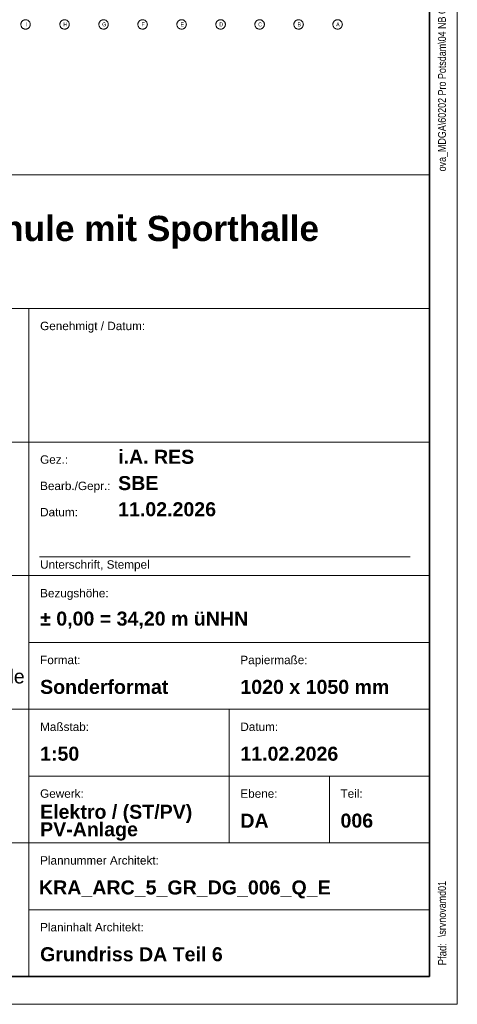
# Model space of a CAD drawing. Extents: x -720 to 300, y 62 to 1112.
# Tile 18 of 60: x 222 to 300, y 62 to 239. Entities that reach past the tile are written whole.
import ezdxf
from ezdxf.lldxf.tags import DXFTag

# ---------------------------------------------------------------- set-up
doc = ezdxf.new("R2010")
doc.units = 0
for name, color, linetype, lineweight in [('iwb_Plankopf Linie', 7, 'Continuous', 13), ('iwb_Plankopf Rahmen', 7, 'Continuous', 35), ('iwb_Plankopf Text', 7, 'Continuous', 18), ('PK_LP_Achsen', 7, 'STRICHPUNKT2', 5)]:
    doc.layers.add(name, color=color, linetype=linetype, lineweight=lineweight)
doc.layers.add('PK_LP_T06', color=7, linetype='Continuous', lineweight=9, true_color=0xb2b200)
doc.styles.add('Arial Narrow', font='ARIALN.TTF')
doc.styles.add('Plankopf', font='arial.ttf')
doc.styles.get("Standard").update_dxf_attribs({"font": 'ARIALN.TTF'})
tags = doc.linetypes.add('Punkte_Nova', pattern=[4.8, 0.4, 0.2, -4, 0.2]).pattern_tags.tags
tags[10:11] = [DXFTag(74, 4), DXFTag(75, 0), DXFTag(340, '0'), DXFTag(46, 0.0), DXFTag(50, 0.0), DXFTag(44, 0.0), DXFTag(45, 0.0)]
tags[8:9] = [DXFTag(74, 4), DXFTag(75, 0), DXFTag(340, '0'), DXFTag(46, 0.0), DXFTag(50, 0.0), DXFTag(44, 0.0), DXFTag(45, 0.0)]
tags[6:7] = [DXFTag(74, 4), DXFTag(75, 0), DXFTag(340, '0'), DXFTag(46, 0.0), DXFTag(50, 0.0), DXFTag(44, 0.0), DXFTag(45, 0.0)]
tags[4:5] = [DXFTag(74, 4), DXFTag(75, 0), DXFTag(340, '0'), DXFTag(46, 0.0), DXFTag(50, 0.0), DXFTag(44, 0.0), DXFTag(45, 0.0)]
tags = doc.linetypes.add('STRICHPUNKT2', pattern=[12.7, 6.35, -3.175, 0, -3.175]).pattern_tags.tags
tags[10:11] = [DXFTag(74, 4), DXFTag(75, 0), DXFTag(340, '0'), DXFTag(46, 0.0), DXFTag(50, 0.0), DXFTag(44, 0.0), DXFTag(45, 0.0)]
tags[8:9] = [DXFTag(74, 4), DXFTag(75, 0), DXFTag(340, '0'), DXFTag(46, 0.0), DXFTag(50, 0.0), DXFTag(44, 0.0), DXFTag(45, 0.0)]
tags[6:7] = [DXFTag(74, 4), DXFTag(75, 0), DXFTag(340, '0'), DXFTag(46, 0.0), DXFTag(50, 0.0), DXFTag(44, 0.0), DXFTag(45, 0.0)]
tags[4:5] = [DXFTag(74, 4), DXFTag(75, 0), DXFTag(340, '0'), DXFTag(46, 0.0), DXFTag(50, 0.0), DXFTag(44, 0.0), DXFTag(45, 0.0)]

# ---------------------------------------------------------------- blocks, each defined once
blk = doc.blocks.new('Blockreferenz-A06DN9TZMF')
at = {"layer": 'PK_LP_Achsen', "linetype": 'ByBlock', "ltscale": 0.13}
for p, q in [((221.93, 238.69), (221.95, 238.77)), ((221.95, 238.77), (221.99, 238.84)), ((221.99, 238.84), (222.03, 238.91)), ((222.03, 238.91), (222.08, 238.98)), ((222.08, 238.98), (222.14, 239.04)), ((222.14, 239.04), (222.2, 239.1)), ((222.2, 239.1), (222.27, 239.15)), ((222.27, 239.15), (222.34, 239.19)), ((222.34, 239.19), (222.41, 239.23)), ((222.41, 239.23), (222.49, 239.25)), ((222.49, 239.25), (222.57, 239.27)), ((222.57, 239.27), (222.66, 239.29)), ((222.66, 239.29), (222.74, 239.29)), ((222.74, 239.29), (222.82, 239.29)), ((222.82, 239.29), (222.9, 239.27)), ((222.9, 239.27), (222.99, 239.25)), ((222.99, 239.25), (223.06, 239.23)), ((223.06, 239.23), (223.14, 239.19)), ((223.14, 239.19), (223.21, 239.15)), ((223.21, 239.15), (223.28, 239.1)), ((223.28, 239.1), (223.34, 239.04)), ((223.34, 239.04), (223.4, 238.98)), ((223.4, 238.98), (223.45, 238.91)), ((223.45, 238.91), (223.49, 238.84)), ((223.49, 238.84), (223.52, 238.77)), ((223.52, 238.77), (223.55, 238.69)), ((228.94, 238.69), (228.97, 238.77)), ((228.97, 238.77), (229, 238.84)), ((229, 238.84), (229.04, 238.91)), ((229.04, 238.91), (229.09, 238.98)), ((229.09, 238.98), (229.15, 239.04)), ((229.15, 239.04), (229.21, 239.1)), ((229.21, 239.1), (229.28, 239.15)), ((229.28, 239.15), (229.35, 239.19)), ((229.35, 239.19), (229.43, 239.23)), ((229.43, 239.23), (229.5, 239.25)), ((229.5, 239.25), (229.59, 239.27)), ((229.59, 239.27), (229.67, 239.29)), ((229.67, 239.29), (229.75, 239.29)), ((229.75, 239.29), (229.83, 239.29)), ((229.83, 239.29), (229.92, 239.27)), ((229.92, 239.27), (230, 239.25)), ((230, 239.25), (230.08, 239.23)), ((230.08, 239.23), (230.15, 239.19)), ((230.15, 239.19), (230.22, 239.15)), ((230.22, 239.15), (230.29, 239.1)), ((230.29, 239.1), (230.35, 239.04)), ((230.35, 239.04), (230.41, 238.98)), ((230.41, 238.98), (230.46, 238.91)), ((230.46, 238.91), (230.5, 238.84)), ((230.5, 238.84), (230.54, 238.77)), ((230.54, 238.77), (230.56, 238.69)), ((235.95, 238.69), (235.98, 238.77)), ((235.98, 238.77), (236.01, 238.84)), ((236.01, 238.84), (236.06, 238.91)), ((236.06, 238.91), (236.11, 238.98)), ((236.11, 238.98), (236.16, 239.04)), ((236.16, 239.04), (236.22, 239.1)), ((236.22, 239.1), (236.29, 239.15)), ((236.29, 239.15), (236.36, 239.19)), ((236.36, 239.19), (236.44, 239.23)), ((236.44, 239.23), (236.52, 239.25)), ((236.52, 239.25), (236.6, 239.27)), ((236.6, 239.27), (236.68, 239.29)), ((236.68, 239.29), (236.76, 239.29)), ((236.76, 239.29), (236.85, 239.29)), ((236.85, 239.29), (236.93, 239.27)), ((236.93, 239.27), (237.01, 239.25)), ((237.01, 239.25), (237.09, 239.23)), ((237.09, 239.23), (237.16, 239.19)), ((237.16, 239.19), (237.24, 239.15)), ((237.24, 239.15), (237.3, 239.1)), ((237.3, 239.1), (237.36, 239.04)), ((237.36, 239.04), (237.42, 238.98)), ((237.42, 238.98), (237.47, 238.91)), ((237.47, 238.91), (237.51, 238.84)), ((237.51, 238.84), (237.55, 238.77)), ((237.55, 238.77), (237.58, 238.69)), ((242.96, 238.69), (242.99, 238.77)), ((242.99, 238.77), (243.03, 238.84)), ((243.03, 238.84), (243.07, 238.91)), ((243.07, 238.91), (243.12, 238.98)), ((243.12, 238.98), (243.17, 239.04)), ((243.17, 239.04), (243.24, 239.1)), ((243.24, 239.1), (243.3, 239.15)), ((243.3, 239.15), (243.38, 239.19)), ((243.38, 239.19), (243.45, 239.23)), ((243.45, 239.23), (243.53, 239.25)), ((243.53, 239.25), (243.61, 239.27)), ((243.61, 239.27), (243.69, 239.29)), ((243.69, 239.29), (243.78, 239.29)), ((243.78, 239.29), (243.86, 239.29)), ((243.86, 239.29), (243.94, 239.27)), ((243.94, 239.27), (244.02, 239.25)), ((244.02, 239.25), (244.1, 239.23)), ((244.1, 239.23), (244.18, 239.19)), ((244.18, 239.19), (244.25, 239.15)), ((244.25, 239.15), (244.32, 239.1)), ((244.32, 239.1), (244.38, 239.04)), ((244.38, 239.04), (244.43, 238.98)), ((244.43, 238.98), (244.48, 238.91)), ((244.48, 238.91), (244.53, 238.84)), ((244.53, 238.84), (244.56, 238.77)), ((244.56, 238.77), (244.59, 238.69)), ((249.98, 238.69), (250, 238.77)), ((250, 238.77), (250.04, 238.84)), ((250.04, 238.84), (250.08, 238.91)), ((250.08, 238.91), (250.13, 238.98)), ((250.13, 238.98), (250.19, 239.04)), ((250.19, 239.04), (250.25, 239.1)), ((250.25, 239.1), (250.32, 239.15)), ((250.32, 239.15), (250.39, 239.19)), ((250.39, 239.19), (250.46, 239.23)), ((250.46, 239.23), (250.54, 239.25)), ((250.54, 239.25), (250.62, 239.27)), ((250.62, 239.27), (250.71, 239.29)), ((250.71, 239.29), (250.79, 239.29)), ((250.79, 239.29), (250.87, 239.29)), ((250.87, 239.29), (250.95, 239.27)), ((250.95, 239.27), (251.04, 239.25)), ((251.04, 239.25), (251.11, 239.23)), ((251.11, 239.23), (251.19, 239.19)), ((251.19, 239.19), (251.26, 239.15)), ((251.26, 239.15), (251.33, 239.1)), ((251.33, 239.1), (251.39, 239.04)), ((251.39, 239.04), (251.45, 238.98)), ((251.45, 238.98), (251.5, 238.91)), ((251.5, 238.91), (251.54, 238.84)), ((251.54, 238.84), (251.57, 238.77)), ((251.57, 238.77), (251.6, 238.69)), ((256.99, 238.69), (257.02, 238.77)), ((257.02, 238.77), (257.05, 238.84)), ((257.05, 238.84), (257.09, 238.91)), ((257.09, 238.91), (257.14, 238.98)), ((257.14, 238.98), (257.2, 239.04)), ((257.2, 239.04), (257.26, 239.1)), ((257.26, 239.1), (257.33, 239.15)), ((257.33, 239.15), (257.4, 239.19)), ((257.4, 239.19), (257.48, 239.23)), ((257.48, 239.23), (257.55, 239.25)), ((257.55, 239.25), (257.64, 239.27)), ((257.64, 239.27), (257.72, 239.29)), ((257.72, 239.29), (257.8, 239.29)), ((257.8, 239.29), (257.88, 239.29)), ((257.88, 239.29), (257.97, 239.27)), ((257.97, 239.27), (258.05, 239.25)), ((258.05, 239.25), (258.13, 239.23)), ((258.13, 239.23), (258.2, 239.19)), ((258.2, 239.19), (258.27, 239.15)), ((258.27, 239.15), (258.34, 239.1)), ((258.34, 239.1), (258.4, 239.04)), ((258.4, 239.04), (258.46, 238.98)), ((258.46, 238.98), (258.51, 238.91)), ((258.51, 238.91), (258.55, 238.84)), ((258.55, 238.84), (258.59, 238.77)), ((258.59, 238.77), (258.61, 238.69)), ((264, 238.69), (264.03, 238.77)), ((264.03, 238.77), (264.06, 238.84)), ((264.06, 238.84), (264.11, 238.91)), ((264.11, 238.91), (264.16, 238.98)), ((264.16, 238.98), (264.21, 239.04)), ((264.21, 239.04), (264.27, 239.1)), ((264.27, 239.1), (264.34, 239.15)), ((264.34, 239.15), (264.41, 239.19)), ((264.41, 239.19), (264.49, 239.23)), ((264.49, 239.23), (264.57, 239.25)), ((264.57, 239.25), (264.65, 239.27)), ((264.65, 239.27), (264.73, 239.29)), ((264.73, 239.29), (264.81, 239.29)), ((264.81, 239.29), (264.9, 239.29)), ((264.9, 239.29), (264.98, 239.27)), ((264.98, 239.27), (265.06, 239.25)), ((265.06, 239.25), (265.14, 239.23)), ((265.14, 239.23), (265.21, 239.19)), ((265.21, 239.19), (265.29, 239.15)), ((265.29, 239.15), (265.35, 239.1)), ((265.35, 239.1), (265.41, 239.04)), ((265.41, 239.04), (265.47, 238.98)), ((265.47, 238.98), (265.52, 238.91)), ((265.52, 238.91), (265.56, 238.84)), ((265.56, 238.84), (265.6, 238.77)), ((265.6, 238.77), (265.63, 238.69)), ((271.01, 238.69), (271.04, 238.77)), ((271.04, 238.77), (271.08, 238.84)), ((271.08, 238.84), (271.12, 238.91)), ((271.12, 238.91), (271.17, 238.98)), ((271.17, 238.98), (271.22, 239.04)), ((271.22, 239.04), (271.29, 239.1)), ((271.29, 239.1), (271.35, 239.15)), ((271.35, 239.15), (271.43, 239.19)), ((271.43, 239.19), (271.5, 239.23)), ((271.5, 239.23), (271.58, 239.25)), ((271.58, 239.25), (271.66, 239.27)), ((271.66, 239.27), (271.74, 239.29)), ((271.74, 239.29), (271.83, 239.29)), ((271.83, 239.29), (271.91, 239.29)), ((271.91, 239.29), (271.99, 239.27)), ((271.99, 239.27), (272.07, 239.25)), ((272.07, 239.25), (272.15, 239.23)), ((272.15, 239.23), (272.23, 239.19)), ((272.23, 239.19), (272.3, 239.15)), ((272.3, 239.15), (272.37, 239.1)), ((272.37, 239.1), (272.43, 239.04)), ((272.43, 239.04), (272.48, 238.98)), ((272.48, 238.98), (272.53, 238.91)), ((272.53, 238.91), (272.58, 238.84)), ((272.58, 238.84), (272.61, 238.77)), ((272.61, 238.77), (272.64, 238.69)), ((278.03, 238.69), (278.05, 238.77)), ((278.05, 238.77), (278.09, 238.84)), ((278.09, 238.84), (278.13, 238.91)), ((278.13, 238.91), (278.18, 238.98)), ((278.18, 238.98), (278.24, 239.04)), ((278.24, 239.04), (278.3, 239.1)), ((278.3, 239.1), (278.37, 239.15)), ((278.37, 239.15), (278.44, 239.19)), ((278.44, 239.19), (278.51, 239.23)), ((278.51, 239.23), (278.59, 239.25)), ((278.59, 239.25), (278.67, 239.27)), ((278.67, 239.27), (278.76, 239.29)), ((278.76, 239.29), (278.84, 239.29)), ((278.84, 239.29), (278.92, 239.29)), ((278.92, 239.29), (279, 239.27)), ((279, 239.27), (279.09, 239.25)), ((279.09, 239.25), (279.16, 239.23)), ((279.16, 239.23), (279.24, 239.19)), ((279.24, 239.19), (279.31, 239.15)), ((279.31, 239.15), (279.38, 239.1)), ((279.38, 239.1), (279.44, 239.04)), ((279.44, 239.04), (279.5, 238.98)), ((279.5, 238.98), (279.55, 238.91)), ((279.55, 238.91), (279.59, 238.84)), ((279.59, 238.84), (279.62, 238.77)), ((279.62, 238.77), (279.65, 238.69)), ((221.89, 238.52), (221.9, 238.61)), ((221.89, 238.44), (221.89, 238.52)), ((221.89, 238.36), (221.89, 238.44)), ((221.9, 238.28), (221.89, 238.36)), ((221.9, 238.61), (221.93, 238.69)), ((221.93, 238.19), (221.9, 238.28)), ((221.95, 238.12), (221.93, 238.19)), ((221.99, 238.04), (221.95, 238.12)), ((222.03, 237.97), (221.99, 238.04)), ((222.08, 237.9), (222.03, 237.97)), ((222.14, 237.84), (222.08, 237.9)), ((222.2, 237.78), (222.14, 237.84)), ((222.27, 237.73), (222.2, 237.78)), ((222.34, 237.69), (222.27, 237.73)), ((222.41, 237.66), (222.34, 237.69)), ((222.49, 237.63), (222.41, 237.66)), ((222.57, 237.61), (222.49, 237.63)), ((222.66, 237.6), (222.57, 237.61)), ((222.74, 237.59), (222.66, 237.6)), ((222.82, 237.6), (222.74, 237.59)), ((222.9, 237.61), (222.82, 237.6)), ((222.99, 237.63), (222.9, 237.61)), ((223.06, 237.66), (222.99, 237.63)), ((223.14, 237.69), (223.06, 237.66)), ((223.21, 237.73), (223.14, 237.69)), ((223.28, 237.78), (223.21, 237.73)), ((223.34, 237.84), (223.28, 237.78)), ((223.4, 237.9), (223.34, 237.84)), ((223.45, 237.97), (223.4, 237.9)), ((223.49, 238.04), (223.45, 237.97)), ((223.52, 238.12), (223.49, 238.04)), ((223.55, 238.19), (223.52, 238.12)), ((223.55, 238.69), (223.57, 238.61)), ((223.57, 238.28), (223.55, 238.19)), ((223.57, 238.61), (223.58, 238.52)), ((223.58, 238.36), (223.57, 238.28)), ((223.58, 238.52), (223.59, 238.44)), ((223.59, 238.44), (223.58, 238.36)), ((228.9, 238.44), (228.91, 238.52)), ((228.91, 238.36), (228.9, 238.44)), ((228.91, 238.52), (228.92, 238.61)), ((228.92, 238.28), (228.91, 238.36)), ((228.92, 238.61), (228.94, 238.69)), ((228.94, 238.19), (228.92, 238.28)), ((228.97, 238.12), (228.94, 238.19)), ((229, 238.04), (228.97, 238.12)), ((229.04, 237.97), (229, 238.04)), ((229.09, 237.9), (229.04, 237.97)), ((229.15, 237.84), (229.09, 237.9)), ((229.21, 237.78), (229.15, 237.84)), ((229.28, 237.73), (229.21, 237.78)), ((229.35, 237.69), (229.28, 237.73)), ((229.43, 237.66), (229.35, 237.69)), ((229.5, 237.63), (229.43, 237.66)), ((229.59, 237.61), (229.5, 237.63)), ((229.67, 237.6), (229.59, 237.61)), ((229.75, 237.59), (229.67, 237.6)), ((229.83, 237.6), (229.75, 237.59)), ((229.92, 237.61), (229.83, 237.6)), ((230, 237.63), (229.92, 237.61)), ((230.08, 237.66), (230, 237.63)), ((230.15, 237.69), (230.08, 237.66)), ((230.22, 237.73), (230.15, 237.69)), ((230.29, 237.78), (230.22, 237.73)), ((230.35, 237.84), (230.29, 237.78)), ((230.41, 237.9), (230.35, 237.84)), ((230.46, 237.97), (230.41, 237.9)), ((230.5, 238.04), (230.46, 237.97)), ((230.54, 238.12), (230.5, 238.04)), ((230.56, 238.19), (230.54, 238.12)), ((230.56, 238.69), (230.58, 238.61)), ((230.58, 238.28), (230.56, 238.19)), ((230.58, 238.61), (230.6, 238.52)), ((230.6, 238.36), (230.58, 238.28)), ((230.6, 238.52), (230.6, 238.44)), ((230.6, 238.44), (230.6, 238.36)), ((235.91, 238.44), (235.92, 238.52)), ((235.92, 238.36), (235.91, 238.44)), ((235.92, 238.52), (235.93, 238.61)), ((235.93, 238.28), (235.92, 238.36)), ((235.93, 238.61), (235.95, 238.69)), ((235.95, 238.19), (235.93, 238.28)), ((235.98, 238.12), (235.95, 238.19)), ((236.01, 238.04), (235.98, 238.12)), ((236.06, 237.97), (236.01, 238.04)), ((236.11, 237.9), (236.06, 237.97)), ((236.16, 237.84), (236.11, 237.9)), ((236.22, 237.78), (236.16, 237.84)), ((236.29, 237.73), (236.22, 237.78)), ((236.36, 237.69), (236.29, 237.73)), ((236.44, 237.66), (236.36, 237.69)), ((236.52, 237.63), (236.44, 237.66)), ((236.6, 237.61), (236.52, 237.63)), ((236.68, 237.6), (236.6, 237.61)), ((236.76, 237.59), (236.68, 237.6)), ((236.85, 237.6), (236.76, 237.59)), ((236.93, 237.61), (236.85, 237.6)), ((237.01, 237.63), (236.93, 237.61)), ((237.09, 237.66), (237.01, 237.63)), ((237.16, 237.69), (237.09, 237.66)), ((237.24, 237.73), (237.16, 237.69)), ((237.3, 237.78), (237.24, 237.73)), ((237.36, 237.84), (237.3, 237.78)), ((237.42, 237.9), (237.36, 237.84)), ((237.47, 237.97), (237.42, 237.9)), ((237.51, 238.04), (237.47, 237.97)), ((237.55, 238.12), (237.51, 238.04)), ((237.58, 238.19), (237.55, 238.12)), ((237.58, 238.69), (237.6, 238.61)), ((237.6, 238.28), (237.58, 238.19)), ((237.6, 238.61), (237.61, 238.52)), ((237.61, 238.36), (237.6, 238.28)), ((237.61, 238.52), (237.61, 238.44)), ((237.61, 238.44), (237.61, 238.36)), ((242.93, 238.52), (242.94, 238.61)), ((242.93, 238.44), (242.93, 238.52)), ((242.93, 238.36), (242.93, 238.44)), ((242.94, 238.28), (242.93, 238.36)), ((242.94, 238.61), (242.96, 238.69)), ((242.96, 238.19), (242.94, 238.28)), ((242.99, 238.12), (242.96, 238.19)), ((243.03, 238.04), (242.99, 238.12)), ((243.07, 237.97), (243.03, 238.04)), ((243.12, 237.9), (243.07, 237.97)), ((243.17, 237.84), (243.12, 237.9)), ((243.24, 237.78), (243.17, 237.84)), ((243.3, 237.73), (243.24, 237.78)), ((243.38, 237.69), (243.3, 237.73)), ((243.45, 237.66), (243.38, 237.69)), ((243.53, 237.63), (243.45, 237.66)), ((243.61, 237.61), (243.53, 237.63)), ((243.69, 237.6), (243.61, 237.61)), ((243.78, 237.59), (243.69, 237.6)), ((243.86, 237.6), (243.78, 237.59)), ((243.94, 237.61), (243.86, 237.6)), ((244.02, 237.63), (243.94, 237.61)), ((244.1, 237.66), (244.02, 237.63)), ((244.18, 237.69), (244.1, 237.66)), ((244.25, 237.73), (244.18, 237.69)), ((244.32, 237.78), (244.25, 237.73)), ((244.38, 237.84), (244.32, 237.78)), ((244.43, 237.9), (244.38, 237.84)), ((244.48, 237.97), (244.43, 237.9)), ((244.53, 238.04), (244.48, 237.97)), ((244.56, 238.12), (244.53, 238.04)), ((244.59, 238.19), (244.56, 238.12)), ((244.59, 238.69), (244.61, 238.61)), ((244.61, 238.28), (244.59, 238.19)), ((244.61, 238.61), (244.62, 238.52)), ((244.62, 238.36), (244.61, 238.28)), ((244.62, 238.52), (244.63, 238.44)), ((244.63, 238.44), (244.62, 238.36)), ((249.94, 238.52), (249.95, 238.61)), ((249.94, 238.44), (249.94, 238.52)), ((249.94, 238.36), (249.94, 238.44)), ((249.95, 238.28), (249.94, 238.36)), ((249.95, 238.61), (249.98, 238.69)), ((249.98, 238.19), (249.95, 238.28)), ((250, 238.12), (249.98, 238.19)), ((250.04, 238.04), (250, 238.12)), ((250.08, 237.97), (250.04, 238.04)), ((250.13, 237.9), (250.08, 237.97)), ((250.19, 237.84), (250.13, 237.9)), ((250.25, 237.78), (250.19, 237.84)), ((250.32, 237.73), (250.25, 237.78)), ((250.39, 237.69), (250.32, 237.73)), ((250.46, 237.66), (250.39, 237.69)), ((250.54, 237.63), (250.46, 237.66)), ((250.62, 237.61), (250.54, 237.63)), ((250.71, 237.6), (250.62, 237.61)), ((250.79, 237.59), (250.71, 237.6)), ((250.87, 237.6), (250.79, 237.59)), ((250.95, 237.61), (250.87, 237.6)), ((251.04, 237.63), (250.95, 237.61)), ((251.11, 237.66), (251.04, 237.63)), ((251.19, 237.69), (251.11, 237.66)), ((251.26, 237.73), (251.19, 237.69)), ((251.33, 237.78), (251.26, 237.73)), ((251.39, 237.84), (251.33, 237.78)), ((251.45, 237.9), (251.39, 237.84)), ((251.5, 237.97), (251.45, 237.9)), ((251.54, 238.04), (251.5, 237.97)), ((251.57, 238.12), (251.54, 238.04)), ((251.6, 238.19), (251.57, 238.12)), ((251.6, 238.69), (251.62, 238.61)), ((251.62, 238.28), (251.6, 238.19)), ((251.62, 238.61), (251.63, 238.52)), ((251.63, 238.36), (251.62, 238.28)), ((251.63, 238.52), (251.64, 238.44)), ((251.64, 238.44), (251.63, 238.36)), ((256.95, 238.44), (256.96, 238.52)), ((256.96, 238.36), (256.95, 238.44)), ((256.96, 238.52), (256.97, 238.61)), ((256.97, 238.28), (256.96, 238.36)), ((256.97, 238.61), (256.99, 238.69)), ((256.99, 238.19), (256.97, 238.28)), ((257.02, 238.12), (256.99, 238.19)), ((257.05, 238.04), (257.02, 238.12)), ((257.09, 237.97), (257.05, 238.04)), ((257.14, 237.9), (257.09, 237.97)), ((257.2, 237.84), (257.14, 237.9)), ((257.26, 237.78), (257.2, 237.84)), ((257.33, 237.73), (257.26, 237.78)), ((257.4, 237.69), (257.33, 237.73)), ((257.48, 237.66), (257.4, 237.69)), ((257.55, 237.63), (257.48, 237.66)), ((257.64, 237.61), (257.55, 237.63)), ((257.72, 237.6), (257.64, 237.61)), ((257.8, 237.59), (257.72, 237.6)), ((257.88, 237.6), (257.8, 237.59)), ((257.97, 237.61), (257.88, 237.6)), ((258.05, 237.63), (257.97, 237.61)), ((258.13, 237.66), (258.05, 237.63)), ((258.2, 237.69), (258.13, 237.66)), ((258.27, 237.73), (258.2, 237.69)), ((258.34, 237.78), (258.27, 237.73)), ((258.4, 237.84), (258.34, 237.78)), ((258.46, 237.9), (258.4, 237.84)), ((258.51, 237.97), (258.46, 237.9)), ((258.55, 238.04), (258.51, 237.97)), ((258.59, 238.12), (258.55, 238.04)), ((258.61, 238.19), (258.59, 238.12)), ((258.61, 238.69), (258.63, 238.61)), ((258.63, 238.28), (258.61, 238.19)), ((258.63, 238.61), (258.65, 238.52)), ((258.65, 238.36), (258.63, 238.28)), ((258.65, 238.52), (258.65, 238.44)), ((258.65, 238.44), (258.65, 238.36)), ((263.96, 238.44), (263.97, 238.52)), ((263.97, 238.36), (263.96, 238.44)), ((263.97, 238.52), (263.98, 238.61)), ((263.98, 238.28), (263.97, 238.36)), ((263.98, 238.61), (264, 238.69)), ((264, 238.19), (263.98, 238.28)), ((264.03, 238.12), (264, 238.19)), ((264.06, 238.04), (264.03, 238.12)), ((264.11, 237.97), (264.06, 238.04)), ((264.16, 237.9), (264.11, 237.97)), ((264.21, 237.84), (264.16, 237.9)), ((264.27, 237.78), (264.21, 237.84)), ((264.34, 237.73), (264.27, 237.78)), ((264.41, 237.69), (264.34, 237.73)), ((264.49, 237.66), (264.41, 237.69)), ((264.57, 237.63), (264.49, 237.66)), ((264.65, 237.61), (264.57, 237.63)), ((264.73, 237.6), (264.65, 237.61)), ((264.81, 237.59), (264.73, 237.6)), ((264.9, 237.6), (264.81, 237.59)), ((264.98, 237.61), (264.9, 237.6)), ((265.06, 237.63), (264.98, 237.61)), ((265.14, 237.66), (265.06, 237.63)), ((265.21, 237.69), (265.14, 237.66)), ((265.29, 237.73), (265.21, 237.69)), ((265.35, 237.78), (265.29, 237.73)), ((265.41, 237.84), (265.35, 237.78)), ((265.47, 237.9), (265.41, 237.84)), ((265.52, 237.97), (265.47, 237.9)), ((265.56, 238.04), (265.52, 237.97)), ((265.6, 238.12), (265.56, 238.04)), ((265.63, 238.19), (265.6, 238.12)), ((265.63, 238.69), (265.65, 238.61)), ((265.65, 238.28), (265.63, 238.19)), ((265.65, 238.61), (265.66, 238.52)), ((265.66, 238.36), (265.65, 238.28)), ((265.66, 238.52), (265.66, 238.44)), ((265.66, 238.44), (265.66, 238.36)), ((270.98, 238.52), (270.99, 238.61)), ((270.98, 238.44), (270.98, 238.52)), ((270.98, 238.36), (270.98, 238.44)), ((270.99, 238.28), (270.98, 238.36)), ((270.99, 238.61), (271.01, 238.69)), ((271.01, 238.19), (270.99, 238.28)), ((271.04, 238.12), (271.01, 238.19)), ((271.08, 238.04), (271.04, 238.12)), ((271.12, 237.97), (271.08, 238.04)), ((271.17, 237.9), (271.12, 237.97)), ((271.22, 237.84), (271.17, 237.9)), ((271.29, 237.78), (271.22, 237.84)), ((271.35, 237.73), (271.29, 237.78)), ((271.43, 237.69), (271.35, 237.73)), ((271.5, 237.66), (271.43, 237.69)), ((271.58, 237.63), (271.5, 237.66)), ((271.66, 237.61), (271.58, 237.63)), ((271.74, 237.6), (271.66, 237.61)), ((271.83, 237.59), (271.74, 237.6)), ((271.91, 237.6), (271.83, 237.59)), ((271.99, 237.61), (271.91, 237.6)), ((272.07, 237.63), (271.99, 237.61)), ((272.15, 237.66), (272.07, 237.63)), ((272.23, 237.69), (272.15, 237.66)), ((272.3, 237.73), (272.23, 237.69)), ((272.37, 237.78), (272.3, 237.73)), ((272.43, 237.84), (272.37, 237.78)), ((272.48, 237.9), (272.43, 237.84)), ((272.53, 237.97), (272.48, 237.9)), ((272.58, 238.04), (272.53, 237.97)), ((272.61, 238.12), (272.58, 238.04)), ((272.64, 238.19), (272.61, 238.12)), ((272.64, 238.69), (272.66, 238.61)), ((272.66, 238.28), (272.64, 238.19)), ((272.66, 238.61), (272.67, 238.52)), ((272.67, 238.36), (272.66, 238.28)), ((272.67, 238.52), (272.68, 238.44)), ((272.68, 238.44), (272.67, 238.36)), ((277.99, 238.52), (278, 238.61)), ((277.99, 238.44), (277.99, 238.52)), ((277.99, 238.36), (277.99, 238.44)), ((278, 238.28), (277.99, 238.36)), ((278, 238.61), (278.03, 238.69)), ((278.03, 238.19), (278, 238.28)), ((278.05, 238.12), (278.03, 238.19)), ((278.09, 238.04), (278.05, 238.12)), ((278.13, 237.97), (278.09, 238.04)), ((278.18, 237.9), (278.13, 237.97)), ((278.24, 237.84), (278.18, 237.9)), ((278.3, 237.78), (278.24, 237.84)), ((278.37, 237.73), (278.3, 237.78)), ((278.44, 237.69), (278.37, 237.73)), ((278.51, 237.66), (278.44, 237.69)), ((278.59, 237.63), (278.51, 237.66)), ((278.67, 237.61), (278.59, 237.63)), ((278.76, 237.6), (278.67, 237.61)), ((278.84, 237.59), (278.76, 237.6)), ((278.92, 237.6), (278.84, 237.59)), ((279, 237.61), (278.92, 237.6)), ((279.09, 237.63), (279, 237.61)), ((279.16, 237.66), (279.09, 237.63)), ((279.24, 237.69), (279.16, 237.66)), ((279.31, 237.73), (279.24, 237.69)), ((279.38, 237.78), (279.31, 237.73)), ((279.44, 237.84), (279.38, 237.78)), ((279.5, 237.9), (279.44, 237.84)), ((279.55, 237.97), (279.5, 237.9)), ((279.59, 238.04), (279.55, 237.97)), ((279.62, 238.12), (279.59, 238.04)), ((279.65, 238.19), (279.62, 238.12)), ((279.65, 238.69), (279.67, 238.61)), ((279.67, 238.28), (279.65, 238.19)), ((279.67, 238.61), (279.68, 238.52)), ((279.68, 238.36), (279.67, 238.28)), ((279.68, 238.52), (279.69, 238.44)), ((279.69, 238.44), (279.68, 238.36))]:
    blk.add_line(p, q, dxfattribs=at)
at = {"layer": 'PK_LP_Achsen', "linetype": 'ByBlock', "ltscale": 0.13, "char_height": 0.6954, "attachment_point": 1}
for s, insert in [('{\\fArial Narrow;I}', (222.7, 238.79)), ('{\\fArial Narrow;H}', (229.53, 238.79)), ('{\\fArial Narrow;G}', (236.5, 238.79)), ('{\\fArial Narrow;F}', (243.58, 238.79)), ('{\\fArial Narrow;E}', (250.58, 238.79)), ('{\\fArial Narrow;D}', (257.57, 238.79)), ('{\\fArial Narrow;C}', (264.56, 238.79)), ('{\\fArial Narrow;B}', (271.61, 238.79)), ('{\\fArial Narrow;A}', (278.57, 238.79))]:
    blk.add_mtext(s, dxfattribs=dict(at, insert=insert))

msp = doc.modelspace()

# ---------------------------------------------------------------- linework, layer by layer
at = {"layer": 'iwb_Plankopf Linie', "ltscale": 0.13}
for p, q in [((295.35, 67.43), (295.35, 359.43)), ((115.35, 211.43), (295.35, 211.43)), ((115.35, 187.43), (295.35, 187.43)), ((223.35, 187.43), (223.35, 67.43)), ((115.35, 163.43), (295.35, 163.43)), ((115.35, 139.43), (295.35, 139.43)), ((223.35, 127.43), (295.35, 127.43)), ((115.35, 115.43), (295.35, 115.43)), ((259.35, 91.43), (259.35, 115.43)), ((223.35, 103.43), (295.35, 103.43)), ((277.35, 91.43), (277.35, 103.43)), ((115.35, 91.43), (295.35, 91.43)), ((223.35, 79.43), (295.35, 79.43)), ((115.35, 67.43), (295.35, 67.43))]:
    msp.add_line(p, q, dxfattribs=at)
at = {"layer": 'iwb_Plankopf Rahmen', "ltscale": 0.35}
for p, q in [((295.35, 359.43), (295.35, 67.43)), ((295.35, 91.43), (295.35, 79.43))]:
    msp.add_line(p, q, dxfattribs=at)
at = {"layer": 'iwb_Plankopf Rahmen', "color": 8, "lineweight": 13, "ltscale": 0.13, "true_color": 0x808080}
msp.add_lwpolyline([(300.35, 62.43), (-719.65, 62.43), (-719.65, 1112.43), (300.35, 1112.43), (300.35, 62.43)], close=True, dxfattribs=at)
at = {"layer": 'iwb_Plankopf Rahmen', "ltscale": 0.35}
msp.add_lwpolyline([(-699.65, 67.43), (-699.65, 1107.43), (295.35, 1107.43), (295.35, 67.43), (-599.65, 67.43), (-699.65, 67.43)], close=True, dxfattribs=at)
at = {"layer": 'iwb_Plankopf Text', "linetype": 'Punkte_Nova', "ltscale": 0.18}
msp.add_line((291.87, 142.79), (225.23, 142.79), dxfattribs=at)

# ---------------------------------------------------------------- block references
at = {"layer": 'PK_LP_T06', "ltscale": 0.13}
msp.add_blockref('Blockreferenz-A06DN9TZMF', (0, 0), dxfattribs=at)

# ---------------------------------------------------------------- texts
at = {"layer": 'iwb_Plankopf Text', "ltscale": 0.18, "insert": (296.89, 74.51), "char_height": 1.4, "attachment_point": 1, "rotation": 90, "line_spacing_factor": 1.002}
msp.add_mtext('{\\fArial Narrow;\\\\srvnovamd01\\Nova_MD\\TGA\\60202 Pro Potsdam\\04 NB GES Krampnitz\\09 NOVA\\60202-04_AP_NB GES Krampnitz\\TGA\\Elektro\\ELT_Grundrisse\\E_DA_PV_Tragsystem.n4m007KRA_PVA_5_GR_DA_006_P_A}', dxfattribs=at)
at = {"layer": 'iwb_Plankopf Text', "ltscale": 0.18, "style": 'Plankopf'}
for s, insert, char_height, width, attachment_point, line_spacing_factor in [('\\fArial|b1|i0|c0|p34;Entwicklung einer Gesamtschule mit Sporthalle', (132.35, 204.06), 4.531, 161.2025, 1, 0.996218), ('\\fArial|b1|i0|c0|p34;i.A. RES', (239.38, 160.76), 2.5172, 67.9984, 4, 0.996218), ('\\fArial|b1|i0|c0|p34;SBE', (239.38, 156.04), 2.5172, 67.9984, 4, 0.996218), ('\\fArial|b1|i0|c0|p34;11.02.2026', (239.38, 151.34), 2.5172, 67.9984, 4, 0.996218), ('\\fArial|b1|i0|c0|p34;± 0,00 = 34,20 m üNHN', (225.35, 131.43), 2.5172, 67.9984, 4, 0.996218), ('\\fArial|b1|i0|c0|p34;Sonderformat', (225.35, 119.43), 2.5172, 31.9966, 4, 0.996218), ('\\fArial|b1|i0|c0|p34;1020 x 1050 mm', (261.35, 119.43), 2.5172, 31.9966, 4, 0.996218), ('\\fArial|b1|i0|c0|p34;1:50', (225.35, 107.43), 2.5172, 67.9984, 4, 0.996218), ('\\fArial|b1|i0|c0|p34;11.02.2026', (261.35, 107.43), 2.5172, 67.9984, 4, 0.996218), ('\\fArial|b1|i0|c0|p34;Elektro / (ST/PV)\\PPV-Anlage', (225.35, 95.06), 2.5172, 67.9984, 4, 0.75), ('\\fArial|b1|i0|c0|p34;DA', (261.35, 95.41), 2.5172, 7.9992, 4, 0.996218), ('\\fArial|b1|i0|c0|p34;006', (279.35, 95.41), 2.5172, 7.9992, 4, 0.996218), ('\\fArial|b1|i0|c0|p34;Grundriss DA Teil 6', (225.35, 71.41), 2.5172, 67.9984, 4, 0.996218)]:
    msp.add_mtext(s, dxfattribs=dict(at, insert=insert, char_height=char_height, width=width, attachment_point=attachment_point, line_spacing_factor=line_spacing_factor))
at = {"layer": 'iwb_Plankopf Text', "ltscale": 0.18, "attachment_point": 1, "line_spacing_factor": 0.970891, "style": 'Plankopf'}
for s, insert, char_height in [('Genehmigt / Datum:', (225.35, 185.04), 1.5105), ('Gez.:', (225.35, 161.04), 1.51), ('Bearb./Gepr.:', (225.35, 156.31), 1.5105), ('Datum:', (225.35, 151.59), 1.51), ('Unterschrift, Stempel', (225.35, 142.19), 1.5105), ('Bezugshöhe:', (225.35, 137.04), 1.5105), ('T   0 35 18 32 96 33\\PE   krampnitz@jaeger-ingenieure.de', (166.24, 126.66), 2.5172), ('Format:', (225.35, 125.04), 1.51), ('Papiermaße:', (261.35, 125.04), 1.5105), ('Maßstab:', (225.35, 113.04), 1.51), ('Datum:', (261.35, 113.04), 1.51), ('Gewerk:', (225.35, 101.04), 1.51), ('Ebene:', (261.35, 101.04), 1.51), ('Teil:', (279.35, 101.04), 1.51), ('Plannummer Architekt:', (225.35, 89.04), 1.5105), ('Planinhalt Architekt:', (225.35, 77.04), 1.5105)]:
    msp.add_mtext(s, dxfattribs=dict(at, insert=insert, char_height=char_height))
at = {"layer": 'iwb_Plankopf Text', "ltscale": 0.18, "insert": (225.15, 84.68), "char_height": 2.52, "attachment_point": 1, "line_spacing_factor": 1.002}
msp.add_mtext('{\\fArial|b1|i0;KRA_ARC_5_GR_DG_006_Q_E}', dxfattribs=at)
at = {"layer": 'iwb_Plankopf Text', "ltscale": 0.18, "insert": (296.89, 69.43), "char_height": 1.5, "attachment_point": 1, "rotation": 90, "style": 'Arial Narrow'}
msp.add_mtext('\\A1;{Pfad:}', dxfattribs=at)

doc.saveas('drawing.dxf')
